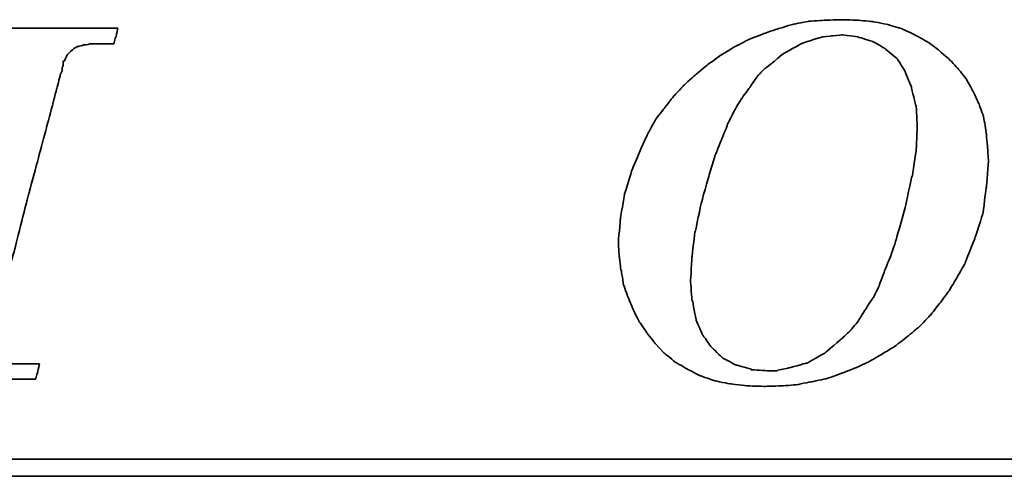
# Model space of a CAD drawing. Extents: x -230 to 1045, y -483 to 643.
# Tile 32 of 48: x -112.82 to -109.15, y 96.79 to 98.49. Entities that reach past the tile are written whole.
import ezdxf

# ---------------------------------------------------------------- set-up
doc = ezdxf.new("R2010")
doc.units = 0
doc.header["$LTSCALE"] = 2
doc.header["$MEASUREMENT"] = 0
doc.layers.add('DIM', color=4, linetype='Continuous')
doc.layers.add('layer 1', color=7, linetype='Continuous')

# ---------------------------------------------------------------- blocks, each defined once
blk = doc.blocks.new('TBI MOTION logo(完整正式版)')
at = {"layer": 'layer 1', "color": 22, "lineweight": 35}
for points, knots in [([(-40.59125, -7.94375), (-40.59125, -7.94375), (-40.97375, -7.94375), (-40.97375, -7.94375), (-40.97375, -7.94375), (-40.97375, -7.94375), (-41.38125, -7.94375), (-41.38125, -7.94375), (-41.38125, -7.94375), (-41.38125, -7.94375), (-41.54875, -7.94375), (-41.54875, -7.94375), (-41.54875, -7.94375), (-41.54875, -7.94375), (-41.59875, -7.94375), (-41.59875, -7.94375), (-41.59875, -7.94375), (-41.59875, -7.94375), (-41.88375, -7.94375), (-41.88375, -7.94375), (-41.88375, -7.94375), (-41.88375, -7.94375), (-41.90875, -7.91875), (-41.90875, -7.91875), (-41.90875, -7.91875), (-41.90875, -7.91875), (-42.19875, -7.87125), (-42.19875, -7.87125), (-42.19875, -7.87125), (-42.19875, -7.87125), (-42.43875, -7.82375), (-42.43875, -7.82375), (-42.43875, -7.82375), (-42.43875, -7.82375), (-42.45875, -7.82375), (-42.45875, -7.82375), (-42.45875, -7.82375), (-42.45875, -7.82375), (-42.48625, -7.82375), (-42.48625, -7.82375), (-42.48625, -7.82375), (-42.48625, -7.82375), (-42.67625, -7.72375), (-42.67625, -7.72375), (-42.67625, -7.72375), (-42.67625, -7.72375), (-42.70125, -7.70375), (-42.70125, -7.70375), (-42.70125, -7.70375), (-42.70125, -7.70375), (-42.72375, -7.67875), (-42.72375, -7.67875), (-42.72375, -7.67875), (-42.72375, -7.67875), (-42.86875, -7.48875), (-42.86875, -7.48875), (-42.86875, -7.48875), (-42.86875, -7.48875), (-42.89375, -7.43875), (-42.89375, -7.43875), (-42.89375, -7.43875), (-42.89375, -7.43875), (-42.91875, -7.38875), (-42.91875, -7.38875), (-42.91875, -7.38875), (-42.91875, -7.38875), (-42.93875, -7.12875), (-42.93875, -7.12875), (-42.93875, -7.12875), (-42.93875, -7.12875), (-42.96375, -7.10375), (-42.96375, -7.10375), (-42.96375, -7.10375), (-42.96375, -7.10375), (-42.96375, -7.05375), (-42.96375, -7.05375), (-42.96375, -7.05375), (-42.96375, -7.05375), (-42.96375, -7.00875), (-42.96375, -7.00875), (-42.96375, -7.00875), (-42.96375, -7.00875), (-42.91875, -6.69625), (-42.91875, -6.69625), (-42.91875, -6.69625), (-42.91875, -6.69625), (-42.91875, -6.62375), (-42.91875, -6.62375), (-42.91875, -6.62375), (-42.91875, -6.62375), (-42.91875, -6.59625), (-42.91875, -6.59625), (-42.91875, -6.59625), (-42.91875, -6.59625), (-42.91875, -6.57375), (-42.91875, -6.57375), (-42.91875, -6.57375), (-42.91875, -6.57375), (-42.91875, -6.52875), (-42.91875, -6.52875), (-42.91875, -6.52875), (-42.91875, -6.52875), (-42.89375, -6.50375), (-42.89375, -6.50375), (-42.89375, -6.50375), (-42.89375, -6.50375), (-42.84375, -6.38375), (-42.84375, -6.38375), (-42.84375, -6.38375), (-42.84375, -6.38375), (-42.84375, -6.35875), (-42.84375, -6.35875), (-42.84375, -6.35875), (-42.84375, -6.35875), (-42.74625, -6.14375), (-42.74625, -6.14375), (-42.74625, -6.14375), (-42.74625, -6.14375), (-42.70125, -5.85375), (-42.70125, -5.85375), (-42.70125, -5.85375), (-42.70125, -5.85375), (-42.60375, -5.47125), (-42.60375, -5.47125), (-42.60375, -5.47125), (-42.60375, -5.47125), (-42.60375, -5.44875), (-42.60375, -5.44875), (-42.60375, -5.44875), (-42.60375, -5.44875), (-42.38875, -4.67875), (-42.38875, -4.67875), (-42.38875, -4.67875), (-42.38875, -4.67875), (-42.36375, -4.65375), (-42.36375, -4.65375), (-42.36375, -4.65375), (-42.36375, -4.65375), (-42.12375, -3.69625), (-42.12375, -3.69625), (-42.12375, -3.69625), (-42.12375, -3.69625), (-42.12375, -3.67374), (-42.12375, -3.67374), (-42.12375, -3.67374), (-42.12375, -3.67374), (-41.78875, -2.59374), (-41.78875, -2.59374), (-41.78875, -2.59374), (-41.78875, -2.59374), (-41.18875, -0.19375), (-41.18875, -0.19375), (-41.18875, -0.19375), (-41.18875, -0.19375), (-40.54375, 2.20624), (-40.54375, 2.20624), (-40.54375, 2.20624), (-40.54375, 2.20624), (-40.25375, 3.30875), (-40.25375, 3.30875), (-40.25375, 3.30875), (-40.25375, 3.30875), (-39.98875, 4.27125), (-39.98875, 4.27125), (-39.98875, 4.27125), (-39.98875, 4.27125), (-39.77375, 5.13125), (-39.77375, 5.13125), (-39.77375, 5.13125), (-39.77375, 5.13125), (-39.67875, 5.47125), (-39.67875, 5.47125), (-39.67875, 5.47125), (-39.67875, 5.47125), (-39.60375, 5.75625), (-39.60375, 5.75625), (-39.60375, 5.75625), (-39.60375, 5.75625), (-39.60375, 5.78125), (-39.60375, 5.78125), (-39.60375, 5.78125), (-39.60375, 5.78125), (-39.50875, 5.97125), (-39.50875, 5.97125), (-39.50875, 5.97125), (-39.50875, 5.97125), (-39.50875, 6.13875), (-39.50875, 6.13875), (-39.50875, 6.13875), (-39.50875, 6.13875), (-39.48625, 6.16625), (-39.48625, 6.16625), (-39.48625, 6.16625), (-39.48625, 6.16625), (-39.46125, 6.28625), (-39.46125, 6.28625), (-39.46125, 6.28625), (-39.46125, 6.28625), (-39.46125, 6.42625), (-39.46125, 6.42625), (-39.46125, 6.42625), (-39.46125, 6.42625), (-39.41375, 6.42625), (-39.41375, 6.42625), (-39.41375, 6.42625), (-39.41375, 6.42625), (-39.29375, 6.69125), (-39.29375, 6.69125), (-39.29375, 6.69125), (-39.29375, 6.69125), (-39.26875, 6.74125), (-39.26875, 6.74125), (-39.26875, 6.74125), (-39.26875, 6.74125), (-39.24375, 6.76625), (-39.24375, 6.76625), (-39.24375, 6.76625), (-39.24375, 6.76625), (-38.98375, 7.00624), (-38.98375, 7.00624), (-38.98375, 7.00624), (-38.98375, 7.00624), (-38.95625, 7.02624), (-38.95625, 7.02624), (-38.95625, 7.02624), (-38.95625, 7.02624), (-38.78875, 7.12624), (-38.78875, 7.12624), (-38.78875, 7.12624), (-38.78875, 7.12624), (-38.76375, 7.12624), (-38.76375, 7.12624), (-38.76375, 7.12624), (-38.76375, 7.12624), (-38.74375, 7.12624), (-38.74375, 7.12624), (-38.74375, 7.12624), (-38.74375, 7.12624), (-38.52875, 7.17125), (-38.52875, 7.17125), (-38.52875, 7.17125), (-38.52875, 7.17125), (-38.52875, 7.19624), (-38.52875, 7.19624), (-38.52875, 7.19624), (-38.52875, 7.19624), (-38.50375, 7.19624), (-38.50375, 7.19624), (-38.50375, 7.19624), (-38.50375, 7.19624), (-38.26125, 7.21875), (-38.26125, 7.21875), (-38.26125, 7.21875), (-38.26125, 7.21875), (-38.23875, 7.24624), (-38.23875, 7.24624), (-38.23875, 7.24624), (-38.23875, 7.24624), (-38.21625, 7.24624), (-38.21625, 7.24624), (-38.21625, 7.24624), (-38.21625, 7.24624), (-38.18875, 7.24624), (-38.18875, 7.24624), (-38.18875, 7.24624), (-38.18875, 7.24624), (-37.90375, 7.24624), (-37.90375, 7.24624), (-37.90375, 7.24624), (-37.90375, 7.24624), (-37.85375, 7.24624), (-37.85375, 7.24624), (-37.85375, 7.24624), (-37.85375, 7.24624), (-37.75875, 7.24624), (-37.75875, 7.24624), (-37.75875, 7.24624), (-37.75875, 7.24624), (-37.42375, 7.24624), (-37.42375, 7.24624), (-37.42375, 7.24624), (-37.42375, 7.24624), (-37.08875, 7.24624), (-37.08875, 7.24624), (-37.08875, 7.24624), (-37.08875, 7.24624), (-37.06375, 7.24624), (-37.06375, 7.24624), (-37.06375, 7.24624), (-37.06375, 7.24624), (-37.06375, 7.26624), (-37.06375, 7.26624), (-37.06375, 7.26624), (-37.06375, 7.26624), (-37.03875, 7.29125), (-37.03875, 7.29125), (-37.03875, 7.29125), (-37.03875, 7.29125), (-37.03875, 7.31625), (-37.03875, 7.31625), (-37.03875, 7.31625), (-37.03875, 7.31625), (-36.94125, 7.67625), (-36.94125, 7.67625), (-36.94125, 7.67625), (-36.94125, 7.67625), (-36.86875, 7.98625), (-36.86875, 7.98625), (-36.86875, 7.98625), (-36.86875, 7.98625), (-36.98875, 7.98625), (-36.98875, 7.98625), (-36.98875, 7.98625), (-36.98875, 7.98625), (-37.42375, 7.98625), (-37.42375, 7.98625), (-37.42375, 7.98625), (-37.42375, 7.98625), (-37.94875, 7.98625), (-37.94875, 7.98625), (-37.94875, 7.98625), (-37.94875, 7.98625), (-38.57375, 7.98625), (-38.57375, 7.98625), (-38.57375, 7.98625), (-38.57375, 7.98625), (-39.29375, 7.98625), (-39.29375, 7.98625), (-39.29375, 7.98625), (-39.29375, 7.98625), (-40.82875, 7.98625), (-40.82875, 7.98625), (-40.82875, 7.98625), (-40.82875, 7.98625), (-42.36375, 7.98625), (-42.36375, 7.98625), (-42.36375, 7.98625), (-42.36375, 7.98625), (-43.08375, 7.98625), (-43.08375, 7.98625), (-43.08375, 7.98625), (-43.08375, 7.98625), (-43.70875, 7.98625), (-43.70875, 7.98625), (-43.70875, 7.98625), (-43.70875, 7.98625), (-44.23375, 7.98625), (-44.23375, 7.98625), (-44.23375, 7.98625), (-44.23375, 7.98625), (-44.66875, 7.98625), (-44.66875, 7.98625), (-44.66875, 7.98625), (-44.66875, 7.98625), (-44.88375, 7.98625), (-44.88375, 7.98625), (-44.88375, 7.98625), (-44.88375, 7.98625), (-44.90875, 7.94125), (-44.90875, 7.94125), (-44.90875, 7.94125), (-44.90875, 7.94125), (-44.90875, 7.91625), (-44.90875, 7.91625), (-44.90875, 7.91625), (-44.90875, 7.91625), (-45.00375, 7.55625), (-45.00375, 7.55625), (-45.00375, 7.55625), (-45.00375, 7.55625), (-45.05375, 7.24624), (-45.05375, 7.24624), (-45.05375, 7.24624), (-45.05375, 7.24624), (-44.61875, 7.24624), (-44.61875, 7.24624), (-44.61875, 7.24624), (-44.61875, 7.24624), (-44.11375, 7.24624), (-44.11375, 7.24624), (-44.11375, 7.24624), (-44.11375, 7.24624), (-43.99375, 7.24624), (-43.99375, 7.24624), (-43.99375, 7.24624), (-43.99375, 7.24624), (-43.94625, 7.24624), (-43.94625, 7.24624), (-43.94625, 7.24624), (-43.94625, 7.24624), (-43.92374, 7.24624), (-43.92374, 7.24624), (-43.92374, 7.24624), (-43.92374, 7.24624), (-43.65875, 7.24624), (-43.65875, 7.24624), (-43.65875, 7.24624), (-43.65875, 7.24624), (-43.63875, 7.21875), (-43.63875, 7.21875), (-43.63875, 7.21875), (-43.63875, 7.21875), (-43.46875, 7.19624), (-43.46875, 7.19624), (-43.46875, 7.19624), (-43.46875, 7.19624), (-43.39875, 7.19624), (-43.39875, 7.19624), (-43.39875, 7.19624), (-43.39875, 7.19624), (-43.37125, 7.17125), (-43.37125, 7.17125), (-43.37125, 7.17125), (-43.37125, 7.17125), (-43.34875, 7.17125), (-43.34875, 7.17125), (-43.34875, 7.17125), (-43.34875, 7.17125), (-43.20375, 7.12624), (-43.20375, 7.12624), (-43.20375, 7.12624), (-43.20375, 7.12624), (-43.05875, 7.07624), (-43.05875, 7.07624), (-43.05875, 7.07624), (-43.05875, 7.07624), (-43.01375, 7.07624), (-43.01375, 7.07624), (-43.01375, 7.07624), (-43.01375, 7.07624), (-42.98875, 7.02624), (-42.98875, 7.02624), (-42.98875, 7.02624), (-42.98875, 7.02624), (-42.79875, 6.86125), (-42.79875, 6.86125), (-42.79875, 6.86125), (-42.79875, 6.86125), (-42.77375, 6.81125), (-42.77375, 6.81125), (-42.77375, 6.81125), (-42.77375, 6.81125), (-42.74625, 6.76625), (-42.74625, 6.76625), (-42.74625, 6.76625), (-42.74625, 6.76625), (-42.72375, 6.47625), (-42.72375, 6.47625), (-42.72375, 6.47625), (-42.72375, 6.47625), (-42.70125, 6.45124), (-42.70125, 6.45124), (-42.70125, 6.45124), (-42.70125, 6.45124), (-42.70125, 6.42625), (-42.70125, 6.42625), (-42.70125, 6.42625), (-42.70125, 6.42625), (-42.72375, 6.40625), (-42.72375, 6.40625), (-42.72375, 6.40625), (-42.72375, 6.40625), (-42.74625, 5.97125), (-42.74625, 5.97125), (-42.74625, 5.97125), (-42.74625, 5.97125), (-42.74625, 5.94625), (-42.74625, 5.94625), (-42.74625, 5.94625), (-42.74625, 5.94625), (-42.74625, 5.92625), (-42.74625, 5.92625), (-42.74625, 5.92625), (-42.74625, 5.92625), (-42.77375, 5.87625), (-42.77375, 5.87625), (-42.77375, 5.87625), (-42.77375, 5.87625), (-42.81875, 5.80625), (-42.81875, 5.80625), (-42.81875, 5.80625), (-42.81875, 5.80625), (-42.86875, 5.63625), (-42.86875, 5.63625), (-42.86875, 5.63625), (-42.86875, 5.63625), (-42.91875, 5.39625), (-42.91875, 5.39625), (-42.91875, 5.39625), (-42.91875, 5.39625), (-42.91875, 5.37124), (-42.91875, 5.37124), (-42.91875, 5.37124), (-42.91875, 5.37124), (-43.01375, 5.10874), (-43.01375, 5.10874), (-43.01375, 5.10874), (-43.01375, 5.10874), (-43.10875, 4.77124), (-43.10875, 4.77124), (-43.10875, 4.77124), (-43.10875, 4.77124), (-43.29875, 3.95625), (-43.29875, 3.95625), (-43.29875, 3.95625), (-43.29875, 3.95625), (-43.58875, 2.95125), (-43.58875, 2.95125), (-43.58875, 2.95125), (-43.58875, 2.95125), (-43.87375, 1.87125), (-43.87375, 1.87125), (-43.87375, 1.87125), (-43.87375, 1.87125), (-44.52625, -0.50374), (-44.52625, -0.50374), (-44.52625, -0.50374), (-44.52625, -0.50374), (-45.14875, -2.85375), (-45.14875, -2.85375), (-45.14875, -2.85375), (-45.14875, -2.85375), (-45.43375, -3.95875), (-45.43375, -3.95875), (-45.43375, -3.95875), (-45.43375, -3.95875), (-45.69875, -4.96875), (-45.69875, -4.96875), (-45.69875, -4.96875), (-45.69875, -4.96875), (-45.91375, -5.78375), (-45.91375, -5.78375), (-45.91375, -5.78375), (-45.91375, -5.78375), (-46.01375, -6.11875), (-46.01375, -6.11875), (-46.01375, -6.11875), (-46.01375, -6.11875), (-46.01375, -6.14375), (-46.01375, -6.14375), (-46.01375, -6.14375), (-46.01375, -6.14375), (-46.10875, -6.40875), (-46.10875, -6.40875), (-46.10875, -6.40875), (-46.10875, -6.40875), (-46.15375, -6.64875), (-46.15375, -6.64875), (-46.15375, -6.64875), (-46.15375, -6.64875), (-46.20375, -6.83875), (-46.20375, -6.83875), (-46.20375, -6.83875), (-46.20375, -6.83875), (-46.22875, -6.93375), (-46.22875, -6.93375), (-46.22875, -6.93375), (-46.22875, -6.93375), (-46.22875, -7.07875), (-46.22875, -7.07875), (-46.22875, -7.07875), (-46.22875, -7.07875), (-46.27375, -7.07875), (-46.27375, -7.07875), (-46.27375, -7.07875), (-46.27375, -7.07875), (-46.39375, -7.34375), (-46.39375, -7.34375), (-46.39375, -7.34375), (-46.39375, -7.34375), (-46.39375, -7.36875), (-46.39375, -7.36875), (-46.39375, -7.36875), (-46.39375, -7.36875), (-46.42125, -7.38875), (-46.42125, -7.38875), (-46.42125, -7.38875), (-46.42125, -7.38875), (-46.68375, -7.67875), (-46.68375, -7.67875), (-46.68375, -7.67875), (-46.68375, -7.67875), (-46.70875, -7.70375), (-46.70875, -7.70375), (-46.70875, -7.70375), (-46.70875, -7.70375), (-46.75375, -7.72375), (-46.75375, -7.72375), (-46.75375, -7.72375), (-46.75375, -7.72375), (-47.08875, -7.87125), (-47.08875, -7.87125), (-47.08875, -7.87125), (-47.08875, -7.87125), (-47.11625, -7.87125), (-47.11625, -7.87125), (-47.11625, -7.87125), (-47.11625, -7.87125), (-47.13875, -7.89375), (-47.13875, -7.89375), (-47.13875, -7.89375), (-47.13875, -7.89375), (-47.56875, -7.91875), (-47.56875, -7.91875), (-47.56875, -7.91875), (-47.56875, -7.91875), (-47.59625, -7.94375), (-47.59625, -7.94375), (-47.59625, -7.94375), (-47.59625, -7.94375), (-47.64375, -7.94375), (-47.64375, -7.94375), (-47.64375, -7.94375), (-47.64375, -7.94375), (-47.73625, -7.94375), (-47.73625, -7.94375), (-47.73625, -7.94375), (-47.73625, -7.94375), (-48.07375, -7.94375), (-48.07375, -7.94375), (-48.07375, -7.94375), (-48.07375, -7.94375), (-48.36125, -7.94375), (-48.36125, -7.94375), (-48.36125, -7.94375), (-48.36125, -7.94375), (-48.36125, -7.96625), (-48.36125, -7.96625), (-48.36125, -7.96625), (-48.36125, -7.96625), (-48.36125, -7.99125), (-48.36125, -7.99125), (-48.36125, -7.99125), (-48.36125, -7.99125), (-48.38875, -8.01375), (-48.38875, -8.01375), (-48.38875, -8.01375), (-48.38875, -8.01375), (-48.50875, -8.34875), (-48.50875, -8.34875), (-48.50875, -8.34875), (-48.50875, -8.34875), (-48.55375, -8.68625), (-48.55375, -8.68625), (-48.55375, -8.68625), (-48.55375, -8.68625), (-48.45875, -8.68625), (-48.45875, -8.68625), (-48.45875, -8.68625), (-48.45875, -8.68625), (-48.07375, -8.68625), (-48.07375, -8.68625), (-48.07375, -8.68625), (-48.07375, -8.68625), (-47.52375, -8.68625), (-47.52375, -8.68625), (-47.52375, -8.68625), (-47.52375, -8.68625), (-46.92375, -8.68625), (-46.92375, -8.68625), (-46.92375, -8.68625), (-46.92375, -8.68625), (-46.25375, -8.68625), (-46.25375, -8.68625), (-46.25375, -8.68625), (-46.25375, -8.68625), (-46.20375, -8.68625), (-46.20375, -8.68625), (-46.20375, -8.68625), (-46.20375, -8.68625), (-44.71375, -8.68625), (-44.71375, -8.68625), (-44.71375, -8.68625), (-44.71375, -8.68625), (-43.22875, -8.68625), (-43.22875, -8.68625), (-43.22875, -8.68625), (-43.22875, -8.68625), (-42.55875, -8.68625), (-42.55875, -8.68625), (-42.55875, -8.68625), (-42.55875, -8.68625), (-42.50875, -8.68625), (-42.50875, -8.68625), (-42.50875, -8.68625), (-42.50875, -8.68625), (-41.93375, -8.68625), (-41.93375, -8.68625), (-41.93375, -8.68625), (-41.93375, -8.68625), (-41.38125, -8.68625), (-41.38125, -8.68625), (-41.38125, -8.68625), (-41.38125, -8.68625), (-40.97375, -8.68625), (-40.97375, -8.68625), (-40.97375, -8.68625), (-40.97375, -8.68625), (-40.78125, -8.68625), (-40.78125, -8.68625), (-40.78125, -8.68625), (-40.78125, -8.68625), (-40.78125, -8.63875), (-40.78125, -8.63875), (-40.78125, -8.63875), (-40.78125, -8.63875), (-40.75875, -8.63875), (-40.75875, -8.63875), (-40.75875, -8.63875), (-40.75875, -8.63875), (-40.66375, -8.27875), (-40.66375, -8.27875), (-40.66375, -8.27875), (-40.66375, -8.27875), (-40.59125, -7.94375), (-40.59125, -7.94375)], [0, 0, 0, 0, 0.00558659, 0.00558659, 0.00558659, 0.0055866, 0.01117318, 0.01117318, 0.01117318, 0.01117319, 0.01675978, 0.01675978, 0.01675978, 0.01675979, 0.02234637, 0.02234637, 0.02234637, 0.02234638, 0.02793296, 0.02793296, 0.02793296, 0.02793297, 0.03351955, 0.03351955, 0.03351955, 0.03351956, 0.03910615, 0.03910615, 0.03910615, 0.03910616, 0.04469274, 0.04469274, 0.04469274, 0.04469275, 0.05027933, 0.05027933, 0.05027933, 0.05027934, 0.05586592, 0.05586592, 0.05586592, 0.05586593, 0.06145251, 0.06145251, 0.06145251, 0.06145252, 0.06703911, 0.06703911, 0.06703911, 0.06703912, 0.0726257, 0.0726257, 0.0726257, 0.07262571, 0.07821229, 0.07821229, 0.07821229, 0.0782123, 0.08379888, 0.08379888, 0.08379888, 0.08379889, 0.08938547, 0.08938547, 0.08938547, 0.08938548, 0.09497207, 0.09497207, 0.09497207, 0.09497208, 0.10055866, 0.10055866, 0.10055866, 0.10055867, 0.10614525, 0.10614525, 0.10614525, 0.10614526, 0.11173184, 0.11173184, 0.11173184, 0.11173185, 0.11731844, 0.11731844, 0.11731844, 0.11731845, 0.12290503, 0.12290503, 0.12290503, 0.12290504, 0.12849162, 0.12849162, 0.12849162, 0.12849163, 0.13407821, 0.13407821, 0.13407821, 0.13407822, 0.1396648, 0.1396648, 0.1396648, 0.13966481, 0.1452514, 0.1452514, 0.1452514, 0.14525141, 0.15083799, 0.15083799, 0.15083799, 0.150838, 0.15642458, 0.15642458, 0.15642458, 0.15642459, 0.16201117, 0.16201117, 0.16201117, 0.16201118, 0.16759777, 0.16759777, 0.16759777, 0.16759778, 0.17318436, 0.17318436, 0.17318436, 0.17318437, 0.17877095, 0.17877095, 0.17877095, 0.17877096, 0.18435754, 0.18435754, 0.18435754, 0.18435755, 0.18994413, 0.18994413, 0.18994413, 0.18994414, 0.19553073, 0.19553073, 0.19553073, 0.19553074, 0.20111732, 0.20111732, 0.20111732, 0.20111733, 0.20670391, 0.20670391, 0.20670391, 0.20670392, 0.2122905, 0.2122905, 0.2122905, 0.21229051, 0.21787709, 0.21787709, 0.21787709, 0.2178771, 0.22346369, 0.22346369, 0.22346369, 0.2234637, 0.22905028, 0.22905028, 0.22905028, 0.22905029, 0.23463687, 0.23463687, 0.23463687, 0.23463688, 0.24022346, 0.24022346, 0.24022346, 0.24022347, 0.24581006, 0.24581006, 0.24581006, 0.24581007, 0.25139665, 0.25139665, 0.25139665, 0.25139666, 0.25698324, 0.25698324, 0.25698324, 0.25698325, 0.26256983, 0.26256983, 0.26256983, 0.26256984, 0.26815642, 0.26815642, 0.26815642, 0.26815643, 0.27374302, 0.27374302, 0.27374302, 0.27374303, 0.27932961, 0.27932961, 0.27932961, 0.27932962, 0.2849162, 0.2849162, 0.2849162, 0.28491621, 0.29050279, 0.29050279, 0.29050279, 0.2905028, 0.29608939, 0.29608939, 0.29608939, 0.2960894, 0.30167598, 0.30167598, 0.30167598, 0.30167599, 0.30726257, 0.30726257, 0.30726257, 0.30726258, 0.31284916, 0.31284916, 0.31284916, 0.31284917, 0.31843575, 0.31843575, 0.31843575, 0.31843576, 0.32402235, 0.32402235, 0.32402235, 0.32402236, 0.32960894, 0.32960894, 0.32960894, 0.32960895, 0.33519553, 0.33519553, 0.33519553, 0.33519554, 0.34078212, 0.34078212, 0.34078212, 0.34078213, 0.34636872, 0.34636872, 0.34636872, 0.34636873, 0.35195531, 0.35195531, 0.35195531, 0.35195532, 0.3575419, 0.3575419, 0.3575419, 0.35754191, 0.36312849, 0.36312849, 0.36312849, 0.3631285, 0.36871508, 0.36871508, 0.36871508, 0.36871509, 0.37430168, 0.37430168, 0.37430168, 0.37430169, 0.37988827, 0.37988827, 0.37988827, 0.37988828, 0.38547486, 0.38547486, 0.38547486, 0.38547487, 0.39106145, 0.39106145, 0.39106145, 0.39106146, 0.39664804, 0.39664804, 0.39664804, 0.39664805, 0.40223464, 0.40223464, 0.40223464, 0.40223465, 0.40782123, 0.40782123, 0.40782123, 0.40782124, 0.41340782, 0.41340782, 0.41340782, 0.41340783, 0.41899441, 0.41899441, 0.41899441, 0.41899442, 0.42458101, 0.42458101, 0.42458101, 0.42458102, 0.4301676, 0.4301676, 0.4301676, 0.43016761, 0.43575419, 0.43575419, 0.43575419, 0.4357542, 0.44134078, 0.44134078, 0.44134078, 0.44134079, 0.44692737, 0.44692737, 0.44692737, 0.44692738, 0.45251397, 0.45251397, 0.45251397, 0.45251398, 0.45810056, 0.45810056, 0.45810056, 0.45810057, 0.46368715, 0.46368715, 0.46368715, 0.46368716, 0.46927374, 0.46927374, 0.46927374, 0.46927375, 0.47486034, 0.47486034, 0.47486034, 0.47486035, 0.48044693, 0.48044693, 0.48044693, 0.48044694, 0.48603352, 0.48603352, 0.48603352, 0.48603353, 0.49162011, 0.49162011, 0.49162011, 0.49162012, 0.4972067, 0.4972067, 0.4972067, 0.49720671, 0.5027933, 0.5027933, 0.5027933, 0.50279331, 0.50837989, 0.50837989, 0.50837989, 0.5083799, 0.51396648, 0.51396648, 0.51396648, 0.51396649, 0.51955307, 0.51955307, 0.51955307, 0.51955308, 0.52513966, 0.52513966, 0.52513966, 0.52513967, 0.53072626, 0.53072626, 0.53072626, 0.53072627, 0.53631285, 0.53631285, 0.53631285, 0.53631286, 0.54189944, 0.54189944, 0.54189944, 0.54189945, 0.54748603, 0.54748603, 0.54748603, 0.54748604, 0.55307263, 0.55307263, 0.55307263, 0.55307264, 0.55865922, 0.55865922, 0.55865922, 0.55865923, 0.56424581, 0.56424581, 0.56424581, 0.56424582, 0.5698324, 0.5698324, 0.5698324, 0.56983241, 0.57541899, 0.57541899, 0.57541899, 0.575419, 0.58100559, 0.58100559, 0.58100559, 0.5810056, 0.58659218, 0.58659218, 0.58659218, 0.58659219, 0.59217877, 0.59217877, 0.59217877, 0.59217878, 0.59776536, 0.59776536, 0.59776536, 0.59776537, 0.60335196, 0.60335196, 0.60335196, 0.60335197, 0.60893855, 0.60893855, 0.60893855, 0.60893856, 0.61452514, 0.61452514, 0.61452514, 0.61452515, 0.62011173, 0.62011173, 0.62011173, 0.62011174, 0.62569832, 0.62569832, 0.62569832, 0.62569833, 0.63128492, 0.63128492, 0.63128492, 0.63128493, 0.63687151, 0.63687151, 0.63687151, 0.63687152, 0.6424581, 0.6424581, 0.6424581, 0.64245811, 0.64804469, 0.64804469, 0.64804469, 0.6480447, 0.65363128, 0.65363128, 0.65363128, 0.65363129, 0.65921788, 0.65921788, 0.65921788, 0.65921789, 0.66480447, 0.66480447, 0.66480447, 0.66480448, 0.67039106, 0.67039106, 0.67039106, 0.67039107, 0.67597765, 0.67597765, 0.67597765, 0.67597766, 0.68156425, 0.68156425, 0.68156425, 0.68156426, 0.68715084, 0.68715084, 0.68715084, 0.68715085, 0.69273743, 0.69273743, 0.69273743, 0.69273744, 0.69832402, 0.69832402, 0.69832402, 0.69832403, 0.70391061, 0.70391061, 0.70391061, 0.70391062, 0.70949721, 0.70949721, 0.70949721, 0.70949722, 0.7150838, 0.7150838, 0.7150838, 0.71508381, 0.72067039, 0.72067039, 0.72067039, 0.7206704, 0.72625698, 0.72625698, 0.72625698, 0.72625699, 0.73184358, 0.73184358, 0.73184358, 0.73184359, 0.73743017, 0.73743017, 0.73743017, 0.73743018, 0.74301676, 0.74301676, 0.74301676, 0.74301677, 0.74860335, 0.74860335, 0.74860335, 0.74860336, 0.75418994, 0.75418994, 0.75418994, 0.75418995, 0.75977654, 0.75977654, 0.75977654, 0.75977655, 0.76536313, 0.76536313, 0.76536313, 0.76536314, 0.77094972, 0.77094972, 0.77094972, 0.77094973, 0.77653631, 0.77653631, 0.77653631, 0.77653632, 0.78212291, 0.78212291, 0.78212291, 0.78212292, 0.7877095, 0.7877095, 0.7877095, 0.78770951, 0.79329609, 0.79329609, 0.79329609, 0.7932961, 0.79888268, 0.79888268, 0.79888268, 0.79888269, 0.80446927, 0.80446927, 0.80446927, 0.80446928, 0.81005587, 0.81005587, 0.81005587, 0.81005588, 0.81564246, 0.81564246, 0.81564246, 0.81564247, 0.82122905, 0.82122905, 0.82122905, 0.82122906, 0.82681564, 0.82681564, 0.82681564, 0.82681565, 0.83240223, 0.83240223, 0.83240223, 0.83240224, 0.83798883, 0.83798883, 0.83798883, 0.83798884, 0.84357542, 0.84357542, 0.84357542, 0.84357543, 0.84916201, 0.84916201, 0.84916201, 0.84916202, 0.8547486, 0.8547486, 0.8547486, 0.85474861, 0.8603352, 0.8603352, 0.8603352, 0.86033521, 0.86592179, 0.86592179, 0.86592179, 0.8659218, 0.87150838, 0.87150838, 0.87150838, 0.87150839, 0.87709497, 0.87709497, 0.87709497, 0.87709498, 0.88268156, 0.88268156, 0.88268156, 0.88268157, 0.88826816, 0.88826816, 0.88826816, 0.88826817, 0.89385475, 0.89385475, 0.89385475, 0.89385476, 0.89944134, 0.89944134, 0.89944134, 0.89944135, 0.90502793, 0.90502793, 0.90502793, 0.90502794, 0.91061453, 0.91061453, 0.91061453, 0.91061454, 0.91620112, 0.91620112, 0.91620112, 0.91620113, 0.92178771, 0.92178771, 0.92178771, 0.92178772, 0.9273743, 0.9273743, 0.9273743, 0.92737431, 0.93296089, 0.93296089, 0.93296089, 0.9329609, 0.93854749, 0.93854749, 0.93854749, 0.9385475, 0.94413408, 0.94413408, 0.94413408, 0.94413409, 0.94972067, 0.94972067, 0.94972067, 0.94972068, 0.95530726, 0.95530726, 0.95530726, 0.95530727, 0.96089385, 0.96089385, 0.96089385, 0.96089386, 0.96648045, 0.96648045, 0.96648045, 0.96648046, 0.97206704, 0.97206704, 0.97206704, 0.97206705, 0.97765363, 0.97765363, 0.97765363, 0.97765364, 0.98324022, 0.98324022, 0.98324022, 0.98324023, 0.98882682, 0.98882682, 0.98882682, 0.98882683, 0.99441341, 0.99441341, 0.99441341, 0.99441342, 1, 1, 1, 1]), ([(-11.34375, -6.98375), (-11.34375, -6.98375), (-10.91375, -7.43875), (-10.91375, -7.43875), (-10.91375, -7.43875), (-10.91375, -7.43875), (-10.38625, -7.87125), (-10.38625, -7.87125), (-10.38625, -7.87125), (-10.38625, -7.87125), (-9.81125, -8.20375), (-9.81125, -8.20375), (-9.81125, -8.20375), (-9.81125, -8.20375), (-9.21125, -8.51875), (-9.21125, -8.51875), (-9.21125, -8.51875), (-9.21125, -8.51875), (-8.51625, -8.75875), (-8.51625, -8.75875), (-8.51625, -8.75875), (-8.51625, -8.75875), (-7.77125, -8.90375), (-7.77125, -8.90375), (-7.77125, -8.90375), (-7.77125, -8.90375), (-6.97875, -8.99875), (-6.97875, -8.99875), (-6.97875, -8.99875), (-6.97875, -8.99875), (-6.14125, -9.02375), (-6.14125, -9.02375), (-6.14125, -9.02375), (-6.14125, -9.02375), (-5.37125, -8.99875), (-5.37125, -8.99875), (-5.37125, -8.99875), (-5.37125, -8.99875), (-4.65375, -8.94875), (-4.65375, -8.94875), (-4.65375, -8.94875), (-4.65375, -8.94875), (-3.93375, -8.80625), (-3.93375, -8.80625), (-3.93375, -8.80625), (-3.93375, -8.80625), (-3.21375, -8.66375), (-3.21375, -8.66375), (-3.21375, -8.66375), (-3.21375, -8.66375), (-2.49375, -8.39875), (-2.49375, -8.39875), (-2.49375, -8.39875), (-2.49375, -8.39875), (-1.79875, -8.13375), (-1.79875, -8.13375), (-1.79875, -8.13375), (-1.79875, -8.13375), (-1.17375, -7.84375), (-1.17375, -7.84375), (-1.17375, -7.84375), (-1.17375, -7.84375), (-0.52375, -7.46375), (-0.52375, -7.46375), (-0.52375, -7.46375), (-0.52375, -7.46375), (0.10124, -7.07875), (0.10124, -7.07875), (0.10124, -7.07875), (0.10124, -7.07875), (0.67625, -6.62375), (0.67625, -6.62375), (0.67625, -6.62375), (0.67625, -6.62375), (1.24874, -6.14375), (1.24874, -6.14375), (1.24874, -6.14375), (1.24874, -6.14375), (1.72874, -5.64125), (1.72874, -5.64125), (1.72874, -5.64125), (1.72874, -5.64125), (2.18624, -5.06375), (2.18624, -5.06375), (2.18624, -5.06375), (2.18624, -5.06375), (2.61625, -4.48874), (2.61625, -4.48874), (2.61625, -4.48874), (2.61625, -4.48874), (3.00125, -3.83874), (3.00125, -3.83874), (3.00125, -3.83874), (3.00125, -3.83874), (3.36124, -3.21374), (3.36124, -3.21374), (3.36124, -3.21374), (3.36124, -3.21374), (3.84374, -1.99125), (3.84374, -1.99125), (3.84374, -1.99125), (3.84374, -1.99125), (4.22625, -0.81875), (4.22625, -0.81875), (4.22625, -0.81875), (4.22625, -0.81875), (4.39125, 0.45624), (4.39125, 0.45624), (4.39125, 0.45624), (4.39125, 0.45624), (4.48874, 1.70124), (4.48874, 1.70124), (4.48874, 1.70124), (4.48874, 1.70124), (4.43874, 2.44625), (4.43874, 2.44625), (4.43874, 2.44625), (4.43874, 2.44625), (4.36874, 3.14125), (4.36874, 3.14125), (4.36874, 3.14125), (4.36874, 3.14125), (4.25125, 3.81125), (4.25125, 3.81125), (4.25125, 3.81125), (4.25125, 3.81125), (4.03124, 4.41125), (4.03124, 4.41125), (4.03124, 4.41125), (4.03124, 4.41125), (3.74374, 5.01125), (3.74374, 5.01125), (3.74374, 5.01125), (3.74374, 5.01125), (3.43124, 5.58875), (3.43124, 5.58875), (3.43124, 5.58875), (3.43124, 5.58875), (3.02625, 6.09125), (3.02625, 6.09125), (3.02625, 6.09125), (3.02625, 6.09125), (2.59374, 6.54875), (2.59374, 6.54875), (2.59374, 6.54875), (2.59374, 6.54875), (2.09124, 6.98125), (2.09124, 6.98125), (2.09124, 6.98125), (2.09124, 6.98125), (1.56124, 7.36625), (1.56124, 7.36625), (1.56124, 7.36625), (1.56124, 7.36625), (0.98624, 7.67625), (0.98624, 7.67625), (0.98624, 7.67625), (0.98624, 7.67625), (0.38624, 7.96375), (0.38624, 7.96375), (0.38624, 7.96375), (0.38624, 7.96375), (-0.25875, 8.15625), (-0.25875, 8.15625), (-0.25875, 8.15625), (-0.25875, 8.15625), (-0.98125, 8.30125), (-0.98125, 8.30125), (-0.98125, 8.30125), (-0.98125, 8.30125), (-1.70124, 8.37125), (-1.70124, 8.37125), (-1.70124, 8.37125), (-1.70124, 8.37125), (-2.49375, 8.39624), (-2.49375, 8.39624), (-2.49375, 8.39624), (-2.49375, 8.39624), (-3.28625, 8.37125), (-3.28625, 8.37125), (-3.28625, 8.37125), (-3.28625, 8.37125), (-4.05125, 8.32125), (-4.05125, 8.32125), (-4.05125, 8.32125), (-4.05125, 8.32125), (-4.77375, 8.18125), (-4.77375, 8.18125), (-4.77375, 8.18125), (-4.77375, 8.18125), (-5.51625, 7.96375), (-5.51625, 7.96375), (-5.51625, 7.96375), (-5.51625, 7.96375), (-6.21125, 7.72625), (-6.21125, 7.72625), (-6.21125, 7.72625), (-6.21125, 7.72625), (-6.92875, 7.43625), (-6.92875, 7.43625), (-6.92875, 7.43625), (-6.92875, 7.43625), (-7.57875, 7.10125), (-7.57875, 7.10125), (-7.57875, 7.10125), (-7.57875, 7.10125), (-8.24875, 6.69125), (-8.24875, 6.69125), (-8.24875, 6.69125), (-8.24875, 6.69125), (-8.84875, 6.26125), (-8.84875, 6.26125), (-8.84875, 6.26125), (-8.84875, 6.26125), (-9.42625, 5.78125), (-9.42625, 5.78125), (-9.42625, 5.78125), (-9.42625, 5.78125), (-9.95375, 5.30125), (-9.95375, 5.30125), (-9.95375, 5.30125), (-9.95375, 5.30125), (-10.43375, 4.79624), (-10.43375, 4.79624), (-10.43375, 4.79624), (-10.43375, 4.79624), (-10.88875, 4.22125), (-10.88875, 4.22125), (-10.88875, 4.22125), (-10.88875, 4.22125), (-11.29875, 3.69375), (-11.29875, 3.69375), (-11.29875, 3.69375), (-11.29875, 3.69375), (-11.63375, 3.09125), (-11.63375, 3.09125), (-11.63375, 3.09125), (-11.63375, 3.09125), (-11.91875, 2.49625), (-11.91875, 2.49625), (-11.91875, 2.49625), (-11.91875, 2.49625), (-12.44875, 1.24625), (-12.44875, 1.24625), (-12.44875, 1.24625), (-12.44875, 1.24625), (-12.80875, 0.06874), (-12.80875, 0.06874), (-12.80875, 0.06874), (-12.80875, 0.06874), (-12.99875, -1.07875), (-12.99875, -1.07875), (-12.99875, -1.07875), (-12.99875, -1.07875), (-13.09375, -2.18375), (-13.09375, -2.18375), (-13.09375, -2.18375), (-13.09375, -2.18375), (-13.04875, -2.85375), (-13.04875, -2.85375), (-13.04875, -2.85375), (-13.04875, -2.85375), (-12.97375, -3.50375), (-12.97375, -3.50375), (-12.97375, -3.50375), (-12.97375, -3.50375), (-12.95375, -3.50375), (-12.95375, -3.50375), (-12.95375, -3.50375), (-12.95375, -3.50375), (-12.85375, -4.17375), (-12.85375, -4.17375), (-12.85375, -4.17375), (-12.85375, -4.17375), (-12.63875, -4.77624), (-12.63875, -4.77624), (-12.63875, -4.77624), (-12.63875, -4.77624), (-12.39875, -5.35125), (-12.39875, -5.35125), (-12.39875, -5.35125), (-12.39875, -5.35125), (-12.11375, -5.92875), (-12.11375, -5.92875), (-12.11375, -5.92875), (-12.11375, -5.92875), (-11.75375, -6.45375), (-11.75375, -6.45375), (-11.75375, -6.45375), (-11.75375, -6.45375), (-11.34375, -6.98375), (-11.34375, -6.98375)], [0, 0, 0, 0, 0.01369863, 0.01369863, 0.01369863, 0.01369864, 0.02739726, 0.02739726, 0.02739726, 0.02739727, 0.04109589, 0.04109589, 0.04109589, 0.0410959, 0.05479452, 0.05479452, 0.05479452, 0.05479453, 0.06849315, 0.06849315, 0.06849315, 0.06849316, 0.08219178, 0.08219178, 0.08219178, 0.08219179, 0.09589041, 0.09589041, 0.09589041, 0.09589042, 0.10958904, 0.10958904, 0.10958904, 0.10958905, 0.12328767, 0.12328767, 0.12328767, 0.12328768, 0.1369863, 0.1369863, 0.1369863, 0.13698631, 0.15068493, 0.15068493, 0.15068493, 0.15068494, 0.16438356, 0.16438356, 0.16438356, 0.16438357, 0.17808219, 0.17808219, 0.17808219, 0.1780822, 0.19178082, 0.19178082, 0.19178082, 0.19178083, 0.20547945, 0.20547945, 0.20547945, 0.20547946, 0.21917808, 0.21917808, 0.21917808, 0.21917809, 0.23287671, 0.23287671, 0.23287671, 0.23287672, 0.24657534, 0.24657534, 0.24657534, 0.24657535, 0.26027397, 0.26027397, 0.26027397, 0.26027398, 0.2739726, 0.2739726, 0.2739726, 0.27397261, 0.28767123, 0.28767123, 0.28767123, 0.28767124, 0.30136986, 0.30136986, 0.30136986, 0.30136987, 0.31506849, 0.31506849, 0.31506849, 0.3150685, 0.32876712, 0.32876712, 0.32876712, 0.32876713, 0.34246575, 0.34246575, 0.34246575, 0.34246576, 0.35616438, 0.35616438, 0.35616438, 0.35616439, 0.36986301, 0.36986301, 0.36986301, 0.36986302, 0.38356164, 0.38356164, 0.38356164, 0.38356165, 0.39726027, 0.39726027, 0.39726027, 0.39726028, 0.4109589, 0.4109589, 0.4109589, 0.41095891, 0.42465753, 0.42465753, 0.42465753, 0.42465754, 0.43835616, 0.43835616, 0.43835616, 0.43835617, 0.45205479, 0.45205479, 0.45205479, 0.4520548, 0.46575342, 0.46575342, 0.46575342, 0.46575343, 0.47945205, 0.47945205, 0.47945205, 0.47945206, 0.49315068, 0.49315068, 0.49315068, 0.49315069, 0.50684932, 0.50684932, 0.50684932, 0.50684933, 0.52054795, 0.52054795, 0.52054795, 0.52054796, 0.53424658, 0.53424658, 0.53424658, 0.53424659, 0.54794521, 0.54794521, 0.54794521, 0.54794522, 0.56164384, 0.56164384, 0.56164384, 0.56164385, 0.57534247, 0.57534247, 0.57534247, 0.57534248, 0.5890411, 0.5890411, 0.5890411, 0.58904111, 0.60273973, 0.60273973, 0.60273973, 0.60273974, 0.61643836, 0.61643836, 0.61643836, 0.61643837, 0.63013699, 0.63013699, 0.63013699, 0.630137, 0.64383562, 0.64383562, 0.64383562, 0.64383563, 0.65753425, 0.65753425, 0.65753425, 0.65753426, 0.67123288, 0.67123288, 0.67123288, 0.67123289, 0.68493151, 0.68493151, 0.68493151, 0.68493152, 0.69863014, 0.69863014, 0.69863014, 0.69863015, 0.71232877, 0.71232877, 0.71232877, 0.71232878, 0.7260274, 0.7260274, 0.7260274, 0.72602741, 0.73972603, 0.73972603, 0.73972603, 0.73972604, 0.75342466, 0.75342466, 0.75342466, 0.75342467, 0.76712329, 0.76712329, 0.76712329, 0.7671233, 0.78082192, 0.78082192, 0.78082192, 0.78082193, 0.79452055, 0.79452055, 0.79452055, 0.79452056, 0.80821918, 0.80821918, 0.80821918, 0.80821919, 0.82191781, 0.82191781, 0.82191781, 0.82191782, 0.83561644, 0.83561644, 0.83561644, 0.83561645, 0.84931507, 0.84931507, 0.84931507, 0.84931508, 0.8630137, 0.8630137, 0.8630137, 0.86301371, 0.87671233, 0.87671233, 0.87671233, 0.87671234, 0.89041096, 0.89041096, 0.89041096, 0.89041097, 0.90410959, 0.90410959, 0.90410959, 0.9041096, 0.91780822, 0.91780822, 0.91780822, 0.91780823, 0.93150685, 0.93150685, 0.93150685, 0.93150686, 0.94520548, 0.94520548, 0.94520548, 0.94520549, 0.95890411, 0.95890411, 0.95890411, 0.95890412, 0.97260274, 0.97260274, 0.97260274, 0.97260275, 0.98630137, 0.98630137, 0.98630137, 0.98630138, 1, 1, 1, 1]), ([(-8.77875, 1.03124), (-8.77875, 1.03124), (-8.51625, 1.89625), (-8.51625, 1.89625), (-8.51625, 1.89625), (-8.51625, 1.89625), (-8.20375, 2.66375), (-8.20375, 2.66375), (-8.20375, 2.66375), (-8.20375, 2.66375), (-7.91625, 3.38125), (-7.91625, 3.38125), (-7.91625, 3.38125), (-7.91625, 3.38125), (-7.91625, 3.40624), (-7.91625, 3.40624), (-7.91625, 3.40624), (-7.91625, 3.40624), (-7.57875, 4.07624), (-7.57875, 4.07624), (-7.57875, 4.07624), (-7.57875, 4.07624), (-7.24375, 4.65125), (-7.24375, 4.65125), (-7.24375, 4.65125), (-7.24375, 4.65125), (-7.21875, 4.65125), (-7.21875, 4.65125), (-7.21875, 4.65125), (-7.21875, 4.65125), (-7.21875, 4.67624), (-7.21875, 4.67624), (-7.21875, 4.67624), (-7.21875, 4.67624), (-6.83625, 5.20375), (-6.83625, 5.20375), (-6.83625, 5.20375), (-6.83625, 5.20375), (-6.49875, 5.68625), (-6.49875, 5.68625), (-6.49875, 5.68625), (-6.49875, 5.68625), (-6.49875, 5.70625), (-6.49875, 5.70625), (-6.49875, 5.70625), (-6.49875, 5.70625), (-6.11625, 6.09125), (-6.11625, 6.09125), (-6.11625, 6.09125), (-6.11625, 6.09125), (-6.09125, 6.09125), (-6.09125, 6.09125), (-6.09125, 6.09125), (-6.09125, 6.09125), (-5.27375, 6.76625), (-5.27375, 6.76625), (-5.27375, 6.76625), (-5.27375, 6.76625), (-5.24875, 6.76625), (-5.24875, 6.76625), (-5.24875, 6.76625), (-5.24875, 6.76625), (-5.24875, 6.78625), (-5.24875, 6.78625), (-5.24875, 6.78625), (-5.24875, 6.78625), (-4.38875, 7.26624), (-4.38875, 7.26624), (-4.38875, 7.26624), (-4.38875, 7.26624), (-4.36125, 7.26624), (-4.36125, 7.26624), (-4.36125, 7.26624), (-4.36125, 7.26624), (-3.93375, 7.41125), (-3.93375, 7.41125), (-3.93375, 7.41125), (-3.93375, 7.41125), (-3.47375, 7.55625), (-3.47375, 7.55625), (-3.47375, 7.55625), (-3.47375, 7.55625), (-3.45375, 7.55625), (-3.45375, 7.55625), (-3.45375, 7.55625), (-3.45375, 7.55625), (-3.42875, 7.58124), (-3.42875, 7.58124), (-3.42875, 7.58124), (-3.42875, 7.58124), (-2.97375, 7.62625), (-2.97375, 7.62625), (-2.97375, 7.62625), (-2.97375, 7.62625), (-2.49375, 7.67625), (-2.49375, 7.67625), (-2.49375, 7.67625), (-2.49375, 7.67625), (-2.46875, 7.67625), (-2.46875, 7.67625), (-2.46875, 7.67625), (-2.46875, 7.67625), (-1.70124, 7.58124), (-1.70124, 7.58124), (-1.70124, 7.58124), (-1.70124, 7.58124), (-1.67875, 7.55625), (-1.67875, 7.55625), (-1.67875, 7.55625), (-1.67875, 7.55625), (-1.65375, 7.55625), (-1.65375, 7.55625), (-1.65375, 7.55625), (-1.65375, 7.55625), (-1.03125, 7.36625), (-1.03125, 7.36625), (-1.03125, 7.36625), (-1.03125, 7.36625), (-1.00625, 7.36625), (-1.00625, 7.36625), (-1.00625, 7.36625), (-1.00625, 7.36625), (-0.43124, 7.02624), (-0.43124, 7.02624), (-0.43124, 7.02624), (-0.43124, 7.02624), (-0.40625, 7.00624), (-0.40625, 7.00624), (-0.40625, 7.00624), (-0.40625, 7.00624), (0.12124, 6.57124), (0.12124, 6.57124), (0.12124, 6.57124), (0.12124, 6.57124), (0.14624, 6.54875), (0.14624, 6.54875), (0.14624, 6.54875), (0.14624, 6.54875), (0.17124, 6.52375), (0.17124, 6.52375), (0.17124, 6.52375), (0.17124, 6.52375), (0.55625, 5.89875), (0.55625, 5.89875), (0.55625, 5.89875), (0.55625, 5.89875), (0.55625, 5.87625), (0.55625, 5.87625), (0.55625, 5.87625), (0.55625, 5.87625), (0.84124, 5.15625), (0.84124, 5.15625), (0.84124, 5.15625), (0.84124, 5.15625), (0.84124, 5.13125), (0.84124, 5.13125), (0.84124, 5.13125), (0.84124, 5.13125), (1.03624, 4.31875), (1.03624, 4.31875), (1.03624, 4.31875), (1.03624, 4.31875), (1.05624, 4.31875), (1.05624, 4.31875), (1.05624, 4.31875), (1.05624, 4.31875), (1.05624, 4.29125), (1.05624, 4.29125), (1.05624, 4.29125), (1.05624, 4.29125), (1.10625, 3.33125), (1.10625, 3.33125), (1.10625, 3.33125), (1.10625, 3.33125), (1.10625, 3.30875), (1.10625, 3.30875), (1.10625, 3.30875), (1.10625, 3.30875), (1.05624, 2.20624), (1.05624, 2.20624), (1.05624, 2.20624), (1.05624, 2.20624), (1.05624, 2.18124), (1.05624, 2.18124), (1.05624, 2.18124), (1.05624, 2.18124), (0.86624, 0.93624), (0.86624, 0.93624), (0.86624, 0.93624), (0.86624, 0.93624), (0.84124, 0.93624), (0.84124, 0.93624), (0.84124, 0.93624), (0.84124, 0.93624), (0.55625, -0.45874), (0.55625, -0.45874), (0.55625, -0.45874), (0.55625, -0.45874), (0.12124, -1.99125), (0.12124, -1.99125), (0.12124, -1.99125), (0.12124, -1.99125), (0.12124, -2.01874), (0.12124, -2.01874), (0.12124, -2.01874), (0.12124, -2.01874), (-0.13874, -2.78375), (-0.13874, -2.78375), (-0.13874, -2.78375), (-0.13874, -2.78375), (-0.43124, -3.50375), (-0.43124, -3.50375), (-0.43124, -3.50375), (-0.43124, -3.50375), (-0.69375, -4.19875), (-0.69375, -4.19875), (-0.69375, -4.19875), (-0.69375, -4.19875), (-0.69375, -4.22375), (-0.69375, -4.22375), (-0.69375, -4.22375), (-0.69375, -4.22375), (-0.98125, -4.82374), (-0.98125, -4.82374), (-0.98125, -4.82374), (-0.98125, -4.82374), (-1.00625, -4.82374), (-1.00625, -4.82374), (-1.00625, -4.82374), (-1.00625, -4.82374), (-1.33875, -5.35125), (-1.33875, -5.35125), (-1.33875, -5.35125), (-1.33875, -5.35125), (-1.67875, -5.87875), (-1.67875, -5.87875), (-1.67875, -5.87875), (-1.67875, -5.87875), (-1.67875, -5.90375), (-1.67875, -5.90375), (-1.67875, -5.90375), (-1.67875, -5.90375), (-2.05875, -6.35875), (-2.05875, -6.35875), (-2.05875, -6.35875), (-2.05875, -6.35875), (-2.08375, -6.38375), (-2.08375, -6.38375), (-2.08375, -6.38375), (-2.08375, -6.38375), (-2.46875, -6.74375), (-2.46875, -6.74375), (-2.46875, -6.74375), (-2.46875, -6.74375), (-3.25875, -7.41625), (-3.25875, -7.41625), (-3.25875, -7.41625), (-3.25875, -7.41625), (-3.28625, -7.43875), (-3.28625, -7.43875), (-3.28625, -7.43875), (-3.28625, -7.43875), (-4.12375, -7.91875), (-4.12375, -7.91875), (-4.12375, -7.91875), (-4.12375, -7.91875), (-4.14875, -7.91875), (-4.14875, -7.91875), (-4.14875, -7.91875), (-4.14875, -7.91875), (-4.17125, -7.91875), (-4.17125, -7.91875), (-4.17125, -7.91875), (-4.17125, -7.91875), (-5.03375, -8.15875), (-5.03375, -8.15875), (-5.03375, -8.15875), (-5.03375, -8.15875), (-5.51625, -8.25625), (-5.51625, -8.25625), (-5.51625, -8.25625), (-5.51625, -8.25625), (-5.54125, -8.27875), (-5.54125, -8.27875), (-5.54125, -8.27875), (-5.54125, -8.27875), (-5.56375, -8.27875), (-5.56375, -8.27875), (-5.56375, -8.27875), (-5.56375, -8.27875), (-5.99625, -8.27875), (-5.99625, -8.27875), (-5.99625, -8.27875), (-5.99625, -8.27875), (-6.76375, -8.23125), (-6.76375, -8.23125), (-6.76375, -8.23125), (-6.76375, -8.23125), (-6.78875, -8.23125), (-6.78875, -8.23125), (-6.78875, -8.23125), (-6.78875, -8.23125), (-6.78875, -8.20375), (-6.78875, -8.20375), (-6.78875, -8.20375), (-6.78875, -8.20375), (-7.45875, -8.01375), (-7.45875, -8.01375), (-7.45875, -8.01375), (-7.45875, -8.01375), (-7.48375, -8.01375), (-7.48375, -8.01375), (-7.48375, -8.01375), (-7.48375, -8.01375), (-7.50875, -8.01375), (-7.50875, -8.01375), (-7.50875, -8.01375), (-7.50875, -8.01375), (-8.13125, -7.67875), (-8.13125, -7.67875), (-8.13125, -7.67875), (-8.13125, -7.67875), (-8.15625, -7.65375), (-8.15625, -7.65375), (-8.15625, -7.65375), (-8.15625, -7.65375), (-8.65875, -7.17375), (-8.65875, -7.17375), (-8.65875, -7.17375), (-8.65875, -7.17375), (-8.68375, -7.14875), (-8.68375, -7.14875), (-8.68375, -7.14875), (-8.68375, -7.14875), (-9.08875, -6.57375), (-9.08875, -6.57375), (-9.08875, -6.57375), (-9.08875, -6.57375), (-9.11375, -6.54875), (-9.11375, -6.54875), (-9.11375, -6.54875), (-9.11375, -6.54875), (-9.11375, -6.52875), (-9.11375, -6.52875), (-9.11375, -6.52875), (-9.11375, -6.52875), (-9.40375, -5.85375), (-9.40375, -5.85375), (-9.40375, -5.85375), (-9.40375, -5.85375), (-9.40375, -5.82875), (-9.40375, -5.82875), (-9.40375, -5.82875), (-9.40375, -5.82875), (-9.56875, -4.96875), (-9.56875, -4.96875), (-9.56875, -4.96875), (-9.56875, -4.96875), (-9.59375, -4.94375), (-9.59375, -4.94375), (-9.59375, -4.94375), (-9.59375, -4.94375), (-9.66375, -4.03375), (-9.66375, -4.03375), (-9.66375, -4.03375), (-9.66375, -4.03375), (-9.66375, -4.00875), (-9.66375, -4.00875), (-9.66375, -4.00875), (-9.66375, -4.00875), (-9.59375, -2.85375), (-9.59375, -2.85375), (-9.59375, -2.85375), (-9.59375, -2.85375), (-9.45125, -1.65875), (-9.45125, -1.65875), (-9.45125, -1.65875), (-9.45125, -1.65875), (-9.42625, -1.63375), (-9.42625, -1.63375), (-9.42625, -1.63375), (-9.42625, -1.63375), (-9.16125, -0.33875), (-9.16125, -0.33875), (-9.16125, -0.33875), (-9.16125, -0.33875), (-8.77875, 1.00624), (-8.77875, 1.00624), (-8.77875, 1.00624), (-8.77875, 1.00624), (-8.77875, 1.03124), (-8.77875, 1.03124)], [0, 0, 0, 0, 0.01020408, 0.01020408, 0.01020408, 0.01020409, 0.02040816, 0.02040816, 0.02040816, 0.02040817, 0.03061224, 0.03061224, 0.03061224, 0.03061225, 0.04081633, 0.04081633, 0.04081633, 0.04081634, 0.05102041, 0.05102041, 0.05102041, 0.05102042, 0.06122449, 0.06122449, 0.06122449, 0.0612245, 0.07142857, 0.07142857, 0.07142857, 0.07142858, 0.08163265, 0.08163265, 0.08163265, 0.08163266, 0.09183673, 0.09183673, 0.09183673, 0.09183674, 0.10204082, 0.10204082, 0.10204082, 0.10204083, 0.1122449, 0.1122449, 0.1122449, 0.11224491, 0.12244898, 0.12244898, 0.12244898, 0.12244899, 0.13265306, 0.13265306, 0.13265306, 0.13265307, 0.14285714, 0.14285714, 0.14285714, 0.14285715, 0.15306122, 0.15306122, 0.15306122, 0.15306123, 0.16326531, 0.16326531, 0.16326531, 0.16326532, 0.17346939, 0.17346939, 0.17346939, 0.1734694, 0.18367347, 0.18367347, 0.18367347, 0.18367348, 0.19387755, 0.19387755, 0.19387755, 0.19387756, 0.20408163, 0.20408163, 0.20408163, 0.20408164, 0.21428571, 0.21428571, 0.21428571, 0.21428572, 0.2244898, 0.2244898, 0.2244898, 0.22448981, 0.23469388, 0.23469388, 0.23469388, 0.23469389, 0.24489796, 0.24489796, 0.24489796, 0.24489797, 0.25510204, 0.25510204, 0.25510204, 0.25510205, 0.26530612, 0.26530612, 0.26530612, 0.26530613, 0.2755102, 0.2755102, 0.2755102, 0.27551021, 0.28571429, 0.28571429, 0.28571429, 0.2857143, 0.29591837, 0.29591837, 0.29591837, 0.29591838, 0.30612245, 0.30612245, 0.30612245, 0.30612246, 0.31632653, 0.31632653, 0.31632653, 0.31632654, 0.32653061, 0.32653061, 0.32653061, 0.32653062, 0.33673469, 0.33673469, 0.33673469, 0.3367347, 0.34693878, 0.34693878, 0.34693878, 0.34693879, 0.35714286, 0.35714286, 0.35714286, 0.35714287, 0.36734694, 0.36734694, 0.36734694, 0.36734695, 0.37755102, 0.37755102, 0.37755102, 0.37755103, 0.3877551, 0.3877551, 0.3877551, 0.38775511, 0.39795918, 0.39795918, 0.39795918, 0.39795919, 0.40816327, 0.40816327, 0.40816327, 0.40816328, 0.41836735, 0.41836735, 0.41836735, 0.41836736, 0.42857143, 0.42857143, 0.42857143, 0.42857144, 0.43877551, 0.43877551, 0.43877551, 0.43877552, 0.44897959, 0.44897959, 0.44897959, 0.4489796, 0.45918367, 0.45918367, 0.45918367, 0.45918368, 0.46938776, 0.46938776, 0.46938776, 0.46938777, 0.47959184, 0.47959184, 0.47959184, 0.47959185, 0.48979592, 0.48979592, 0.48979592, 0.48979593, 0.5, 0.5, 0.5, 0.50000001, 0.51020408, 0.51020408, 0.51020408, 0.51020409, 0.52040816, 0.52040816, 0.52040816, 0.52040817, 0.53061224, 0.53061224, 0.53061224, 0.53061225, 0.54081633, 0.54081633, 0.54081633, 0.54081634, 0.55102041, 0.55102041, 0.55102041, 0.55102042, 0.56122449, 0.56122449, 0.56122449, 0.5612245, 0.57142857, 0.57142857, 0.57142857, 0.57142858, 0.58163265, 0.58163265, 0.58163265, 0.58163266, 0.59183673, 0.59183673, 0.59183673, 0.59183674, 0.60204082, 0.60204082, 0.60204082, 0.60204083, 0.6122449, 0.6122449, 0.6122449, 0.61224491, 0.62244898, 0.62244898, 0.62244898, 0.62244899, 0.63265306, 0.63265306, 0.63265306, 0.63265307, 0.64285714, 0.64285714, 0.64285714, 0.64285715, 0.65306122, 0.65306122, 0.65306122, 0.65306123, 0.66326531, 0.66326531, 0.66326531, 0.66326532, 0.67346939, 0.67346939, 0.67346939, 0.6734694, 0.68367347, 0.68367347, 0.68367347, 0.68367348, 0.69387755, 0.69387755, 0.69387755, 0.69387756, 0.70408163, 0.70408163, 0.70408163, 0.70408164, 0.71428571, 0.71428571, 0.71428571, 0.71428572, 0.7244898, 0.7244898, 0.7244898, 0.72448981, 0.73469388, 0.73469388, 0.73469388, 0.73469389, 0.74489796, 0.74489796, 0.74489796, 0.74489797, 0.75510204, 0.75510204, 0.75510204, 0.75510205, 0.76530612, 0.76530612, 0.76530612, 0.76530613, 0.7755102, 0.7755102, 0.7755102, 0.77551021, 0.78571429, 0.78571429, 0.78571429, 0.7857143, 0.79591837, 0.79591837, 0.79591837, 0.79591838, 0.80612245, 0.80612245, 0.80612245, 0.80612246, 0.81632653, 0.81632653, 0.81632653, 0.81632654, 0.82653061, 0.82653061, 0.82653061, 0.82653062, 0.83673469, 0.83673469, 0.83673469, 0.8367347, 0.84693878, 0.84693878, 0.84693878, 0.84693879, 0.85714286, 0.85714286, 0.85714286, 0.85714287, 0.86734694, 0.86734694, 0.86734694, 0.86734695, 0.87755102, 0.87755102, 0.87755102, 0.87755103, 0.8877551, 0.8877551, 0.8877551, 0.88775511, 0.89795918, 0.89795918, 0.89795918, 0.89795919, 0.90816327, 0.90816327, 0.90816327, 0.90816328, 0.91836735, 0.91836735, 0.91836735, 0.91836736, 0.92857143, 0.92857143, 0.92857143, 0.92857144, 0.93877551, 0.93877551, 0.93877551, 0.93877552, 0.94897959, 0.94897959, 0.94897959, 0.9489796, 0.95918367, 0.95918367, 0.95918367, 0.95918368, 0.96938776, 0.96938776, 0.96938776, 0.96938777, 0.97959184, 0.97959184, 0.97959184, 0.97959185, 0.98979592, 0.98979592, 0.98979592, 0.98979593, 1, 1, 1, 1]), ([(75.90875, -9.47875), (75.90875, -9.47875), (75.90875, -12.28625), (75.90875, -12.28625), (75.90875, -12.28625), (75.90875, -12.28625), (75.90875, -12.47875), (75.90875, -12.47875), (75.90875, -12.47875), (75.90875, -12.47875), (75.71625, -12.47875), (75.71625, -12.47875), (75.71625, -12.47875), (75.71625, -12.47875), (-88.32875, -12.47875), (-88.32875, -12.47875), (-88.32875, -12.47875), (-88.32875, -12.47875), (-88.32875, -13.29375), (-88.32875, -13.29375), (-88.32875, -13.29375), (-88.32875, -13.29375), (82.89125, -13.29375), (82.89125, -13.29375), (82.89125, -13.29375), (82.89125, -13.29375), (75.90875, -9.47875), (75.90875, -9.47875)], [0, 0, 0, 0, 0.14285714, 0.14285714, 0.14285714, 0.14285715, 0.28571429, 0.28571429, 0.28571429, 0.2857143, 0.42857143, 0.42857143, 0.42857143, 0.42857144, 0.57142857, 0.57142857, 0.57142857, 0.57142858, 0.71428571, 0.71428571, 0.71428571, 0.71428572, 0.85714286, 0.85714286, 0.85714286, 0.85714287, 1, 1, 1, 1])]:
    blk.add_open_spline(points, degree=3, knots=knots, dxfattribs=at)

msp = doc.modelspace()

# ---------------------------------------------------------------- block references
at = {"layer": 'DIM', "color": 7, "xscale": 0.07846168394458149, "yscale": 0.07846168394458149, "zscale": 0.07846168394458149}
msp.add_blockref('TBI MOTION logo(完整正式版)', (-109.5609, 97.8343), dxfattribs=at)

doc.saveas('drawing.dxf')
